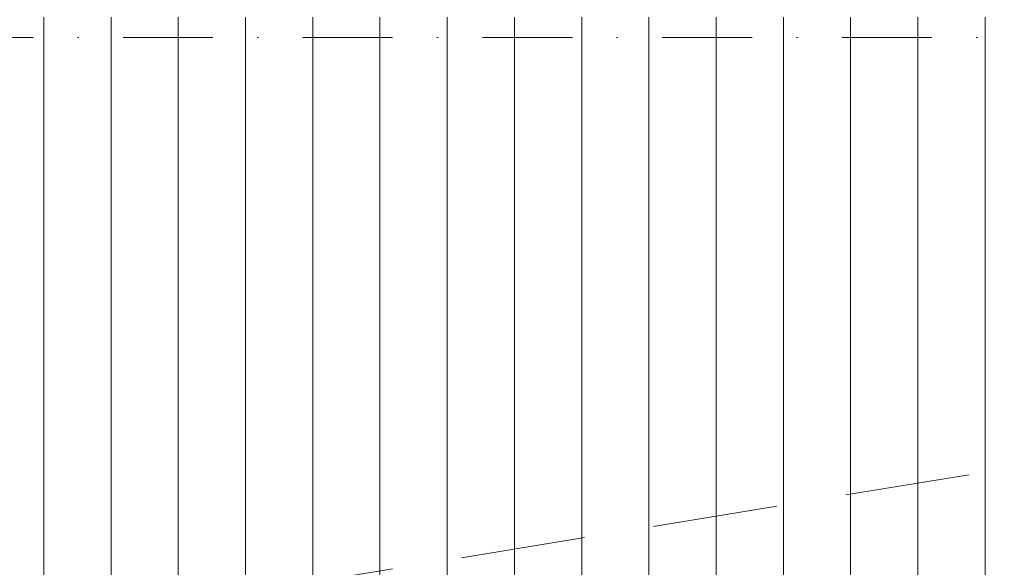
# Model space of a CAD drawing. Header units: millimetres. Extents: x 7523222 to 7678971, y 5352079 to 5786624.
# Tile 55 of 92: x 7547034 to 7550979, y 5777013 to 5779207. Entities that reach past the tile are written whole.
import ezdxf
from ezdxf.enums import TextEntityAlignment as Align

# ---------------------------------------------------------------- set-up
doc = ezdxf.new("R2010")
doc.units = ezdxf.units.MM
doc.header["$MEASUREMENT"] = 0
doc.linetypes.add('Kropki i Kreski', pattern=[720, 360, -180, 0, -180])
doc.linetypes.add('Przerywana długa', pattern=[780, 500, -280])
for name, color, linetype, lineweight, true_color in [('Nowe_2025-09-12 Strefa Taras_Nr_pióra__102', 7, 'Continuous', 5, 0xcccccc), ('Nowe_280-A Dachy Powłoki_Nr_pióra__61', 7, 'Continuous', 13, 0x6a6a6a), ('Nowe_299-A Wymiary opisy PB_Nr_pióra__45', 7, 'Continuous', 15, 0x40a5ff), ('Nowe_299-A Wymiary opisy PB_Nr_pióra__85', 7, 'Continuous', 13, 0x80c2ff), ('Nowe_410-K Osie_Nr_pióra__5', 7, 'Continuous', 13, 0x40a5ff)]:
    doc.layers.add(name, color=color, linetype=linetype, lineweight=lineweight, true_color=true_color)
for name, color, linetype in [('Nowe_280-A Dachy Powłoki', 7, 'Continuous'), ('Nowe_299-A Wymiary opisy PB', 7, 'Continuous'), ('Nowe_410-K Osie', 7, 'Continuous')]:
    doc.layers.add(name, color=color, linetype=linetype)
doc.layers.add('Nowe_299-A Wymiary opisy PB_Nr_pióra__6', color=5, linetype='Continuous', lineweight=13)
doc.layers.add('Nowe_410-K Osie_Nr_pióra__1', color=7, linetype='Continuous', lineweight=13)
doc.styles.add('STYL_AUTOMATYCZNY_2', font='arial.ttf')
doc.styles.add('STYL_AUTOMATYCZNY_3', font='arial.ttf')
doc.dimstyles.new('STYL_AUTOMATYCZNY__1', dxfattribs={"dimtxt": 200, "dimasz": 95, "dimexe": 0.18, "dimexo": 0.0625, "dimgap": 0, "dimtad": 1, "dimdec": 1, "dimlfac": 0.1, "dimzin": 0, "dimdsep": 46, "dimtxsty": 'STYL_AUTOMATYCZNY_2', "dimblk": 'ARROWHEAD_2', "dimblk1": 'ARROWHEAD_2', "dimblk2": 'ARROWHEAD_2', "dimcen": 0.09, "dimclrd": 256, "dimclre": 256, "dimclrt": 5, "dimadec": 1, "dimazin": 0, "dimtfac": 1, "dimtdec": 4, "dimtmove": 0, "dimatfit": 3, "dimfxl": 0, "dimtolj": 1, "dimtzin": 0, "dimarcsym": 0})
doc.dimstyles.new('STYL_AUTOMATYCZNY__2', dxfattribs={"dimtxt": 200, "dimasz": 95, "dimexe": 0.18, "dimexo": 0.0625, "dimgap": 0, "dimtad": 1, "dimtih": 1, "dimtoh": 1, "dimdec": 1, "dimlfac": 0.1, "dimzin": 0, "dimdsep": 46, "dimtxsty": 'STYL_AUTOMATYCZNY_2', "dimblk": 'ARROWHEAD_2', "dimblk1": 'ARROWHEAD_2', "dimblk2": 'ARROWHEAD_2', "dimcen": 0.09, "dimclrd": 256, "dimclre": 256, "dimclrt": 5, "dimadec": 1, "dimazin": 0, "dimtfac": 1, "dimtdec": 4, "dimtmove": 0, "dimatfit": 3, "dimfxl": 0, "dimtolj": 1, "dimtzin": 0, "dimarcsym": 0})

# ---------------------------------------------------------------- blocks, each defined once
blk = doc.blocks.new('*X12', base_point=(6982742.1, 5361781.8))
at = {"layer": 'Nowe_2025-09-12 Strefa Taras_Nr_pióra__102', "color": 254, "linetype": 'Continuous', "lineweight": 5, "true_color": 0xcccccc}
for p, q in [((7547130.3, 5779217.2), (7547130.3, 5778967.2)), ((7547130.3, 5779217.2), (7547130.3, 5778967.2)), ((7547399.7, 5779217.2), (7547399.7, 5778967.2)), ((7547399.7, 5779217.2), (7547399.7, 5778967.2)), ((7547669.1, 5779217.2), (7547669.1, 5778967.2)), ((7547669.1, 5779217.2), (7547669.1, 5778967.2)), ((7547938.5, 5779217.2), (7547938.5, 5778967.2)), ((7547938.5, 5779217.2), (7547938.5, 5778967.2)), ((7548207.9, 5779217.2), (7548207.9, 5778967.2)), ((7548207.9, 5779217.2), (7548207.9, 5778967.2)), ((7548477.3, 5779217.2), (7548477.3, 5778967.2)), ((7548477.3, 5779217.2), (7548477.3, 5778967.2)), ((7548746.7, 5779217.2), (7548746.7, 5778967.2)), ((7548746.7, 5779217.2), (7548746.7, 5778967.2)), ((7549016.1, 5779217.2), (7549016.1, 5778967.2)), ((7549016.1, 5779217.2), (7549016.1, 5778967.2)), ((7549285.5, 5779217.2), (7549285.5, 5778967.2)), ((7549285.5, 5779217.2), (7549285.5, 5778967.2)), ((7549554.9, 5779217.2), (7549554.9, 5778967.2)), ((7549554.9, 5779217.2), (7549554.9, 5778967.2)), ((7549824.3, 5779217.2), (7549824.3, 5778967.2)), ((7549824.3, 5779217.2), (7549824.3, 5778967.2)), ((7550093.7, 5779217.2), (7550093.7, 5778967.2)), ((7550093.7, 5779217.2), (7550093.7, 5778967.2)), ((7550363.1, 5779217.2), (7550363.1, 5778967.2)), ((7550363.1, 5779217.2), (7550363.1, 5778967.2)), ((7550632.5, 5779217.2), (7550632.5, 5778967.2)), ((7550632.5, 5779217.2), (7550632.5, 5778967.2)), ((7550901.9, 5779217.2), (7550901.9, 5778967.2)), ((7550901.9, 5779217.2), (7550901.9, 5778967.2)), ((7547130.3, 5778967.2), (7547130.3, 5778717.2)), ((7547130.3, 5778967.2), (7547130.3, 5778717.2)), ((7547399.7, 5778967.2), (7547399.7, 5778717.2)), ((7547399.7, 5778967.2), (7547399.7, 5778717.2)), ((7547669.1, 5778967.2), (7547669.1, 5778717.2)), ((7547669.1, 5778967.2), (7547669.1, 5778717.2)), ((7547938.5, 5778967.2), (7547938.5, 5778717.2)), ((7547938.5, 5778967.2), (7547938.5, 5778717.2)), ((7548207.9, 5778967.2), (7548207.9, 5778717.2)), ((7548207.9, 5778967.2), (7548207.9, 5778717.2)), ((7548477.3, 5778967.2), (7548477.3, 5778717.2)), ((7548477.3, 5778967.2), (7548477.3, 5778717.2)), ((7548746.7, 5778967.2), (7548746.7, 5778717.2)), ((7548746.7, 5778967.2), (7548746.7, 5778717.2)), ((7549016.1, 5778967.2), (7549016.1, 5778717.2)), ((7549016.1, 5778967.2), (7549016.1, 5778717.2)), ((7549285.5, 5778967.2), (7549285.5, 5778717.2)), ((7549285.5, 5778967.2), (7549285.5, 5778717.2)), ((7549554.9, 5778967.2), (7549554.9, 5778717.2)), ((7549554.9, 5778967.2), (7549554.9, 5778717.2)), ((7549824.3, 5778967.2), (7549824.3, 5778717.2)), ((7549824.3, 5778967.2), (7549824.3, 5778717.2)), ((7550093.7, 5778967.2), (7550093.7, 5778717.2)), ((7550093.7, 5778967.2), (7550093.7, 5778717.2)), ((7550363.1, 5778967.2), (7550363.1, 5778717.2)), ((7550363.1, 5778967.2), (7550363.1, 5778717.2)), ((7550632.5, 5778967.2), (7550632.5, 5778717.2)), ((7550632.5, 5778967.2), (7550632.5, 5778717.2)), ((7550901.9, 5778967.2), (7550901.9, 5778717.2)), ((7550901.9, 5778967.2), (7550901.9, 5778717.2)), ((7547130.3, 5778717.2), (7547130.3, 5778467.2)), ((7547130.3, 5778717.2), (7547130.3, 5778467.2)), ((7547399.7, 5778717.2), (7547399.7, 5778467.2)), ((7547399.7, 5778717.2), (7547399.7, 5778467.2)), ((7547669.1, 5778717.2), (7547669.1, 5778467.2)), ((7547669.1, 5778717.2), (7547669.1, 5778467.2)), ((7547938.5, 5778717.2), (7547938.5, 5778467.2)), ((7547938.5, 5778717.2), (7547938.5, 5778467.2)), ((7548207.9, 5778717.2), (7548207.9, 5778467.2)), ((7548207.9, 5778717.2), (7548207.9, 5778467.2)), ((7548477.3, 5778717.2), (7548477.3, 5778467.2)), ((7548477.3, 5778717.2), (7548477.3, 5778467.2)), ((7548746.7, 5778717.2), (7548746.7, 5778467.2)), ((7548746.7, 5778717.2), (7548746.7, 5778467.2)), ((7549016.1, 5778717.2), (7549016.1, 5778467.2)), ((7549016.1, 5778717.2), (7549016.1, 5778467.2)), ((7549285.5, 5778717.2), (7549285.5, 5778467.2)), ((7549285.5, 5778717.2), (7549285.5, 5778467.2)), ((7549554.9, 5778717.2), (7549554.9, 5778467.2)), ((7549554.9, 5778717.2), (7549554.9, 5778467.2)), ((7549824.3, 5778717.2), (7549824.3, 5778467.2)), ((7549824.3, 5778717.2), (7549824.3, 5778467.2)), ((7550093.7, 5778717.2), (7550093.7, 5778467.2)), ((7550093.7, 5778717.2), (7550093.7, 5778467.2)), ((7550363.1, 5778717.2), (7550363.1, 5778467.2)), ((7550363.1, 5778717.2), (7550363.1, 5778467.2)), ((7550632.5, 5778717.2), (7550632.5, 5778467.2)), ((7550632.5, 5778717.2), (7550632.5, 5778467.2)), ((7550901.9, 5778717.2), (7550901.9, 5778467.2)), ((7550901.9, 5778717.2), (7550901.9, 5778467.2)), ((7547130.3, 5778467.2), (7547130.3, 5778217.2)), ((7547130.3, 5778467.2), (7547130.3, 5778217.2)), ((7547399.7, 5778467.2), (7547399.7, 5778217.2)), ((7547399.7, 5778467.2), (7547399.7, 5778217.2)), ((7547669.1, 5778467.2), (7547669.1, 5778217.2)), ((7547669.1, 5778467.2), (7547669.1, 5778217.2)), ((7547938.5, 5778467.2), (7547938.5, 5778217.2)), ((7547938.5, 5778467.2), (7547938.5, 5778217.2)), ((7548207.9, 5778467.2), (7548207.9, 5778217.2)), ((7548207.9, 5778467.2), (7548207.9, 5778217.2)), ((7548477.3, 5778467.2), (7548477.3, 5778217.2)), ((7548477.3, 5778467.2), (7548477.3, 5778217.2)), ((7548746.7, 5778467.2), (7548746.7, 5778217.2)), ((7548746.7, 5778467.2), (7548746.7, 5778217.2)), ((7549016.1, 5778467.2), (7549016.1, 5778217.2)), ((7549016.1, 5778467.2), (7549016.1, 5778217.2)), ((7549285.5, 5778467.2), (7549285.5, 5778217.2)), ((7549285.5, 5778467.2), (7549285.5, 5778217.2)), ((7549554.9, 5778467.2), (7549554.9, 5778217.2)), ((7549554.9, 5778467.2), (7549554.9, 5778217.2)), ((7549824.3, 5778467.2), (7549824.3, 5778217.2)), ((7549824.3, 5778467.2), (7549824.3, 5778217.2)), ((7550093.7, 5778467.2), (7550093.7, 5778217.2)), ((7550093.7, 5778467.2), (7550093.7, 5778217.2)), ((7550363.1, 5778467.2), (7550363.1, 5778217.2)), ((7550363.1, 5778467.2), (7550363.1, 5778217.2)), ((7550632.5, 5778467.2), (7550632.5, 5778217.2)), ((7550632.5, 5778467.2), (7550632.5, 5778217.2)), ((7550901.9, 5778467.2), (7550901.9, 5778217.2)), ((7550901.9, 5778467.2), (7550901.9, 5778217.2)), ((7547130.3, 5778217.2), (7547130.3, 5777967.2)), ((7547130.3, 5778217.2), (7547130.3, 5777967.2)), ((7547399.7, 5778217.2), (7547399.7, 5777967.2)), ((7547399.7, 5778217.2), (7547399.7, 5777967.2)), ((7547669.1, 5778217.2), (7547669.1, 5777967.2)), ((7547669.1, 5778217.2), (7547669.1, 5777967.2)), ((7547938.5, 5778217.2), (7547938.5, 5777967.2)), ((7547938.5, 5778217.2), (7547938.5, 5777967.2)), ((7548207.9, 5778217.2), (7548207.9, 5777967.2)), ((7548207.9, 5778217.2), (7548207.9, 5777967.2)), ((7548477.3, 5778217.2), (7548477.3, 5777967.2)), ((7548477.3, 5778217.2), (7548477.3, 5777967.2)), ((7548746.7, 5778217.2), (7548746.7, 5777967.2)), ((7548746.7, 5778217.2), (7548746.7, 5777967.2)), ((7549016.1, 5778217.2), (7549016.1, 5777967.2)), ((7549016.1, 5778217.2), (7549016.1, 5777967.2)), ((7549285.5, 5778217.2), (7549285.5, 5777967.2)), ((7549285.5, 5778217.2), (7549285.5, 5777967.2)), ((7549554.9, 5778217.2), (7549554.9, 5777967.2)), ((7549554.9, 5778217.2), (7549554.9, 5777967.2)), ((7549824.3, 5778217.2), (7549824.3, 5777967.2)), ((7549824.3, 5778217.2), (7549824.3, 5777967.2)), ((7550093.7, 5778217.2), (7550093.7, 5777967.2)), ((7550093.7, 5778217.2), (7550093.7, 5777967.2)), ((7550363.1, 5778217.2), (7550363.1, 5777967.2)), ((7550363.1, 5778217.2), (7550363.1, 5777967.2)), ((7550632.5, 5778217.2), (7550632.5, 5777967.2)), ((7550632.5, 5778217.2), (7550632.5, 5777967.2)), ((7550901.9, 5778217.2), (7550901.9, 5777967.2)), ((7550901.9, 5778217.2), (7550901.9, 5777967.2)), ((7547130.3, 5777967.2), (7547130.3, 5777717.2)), ((7547130.3, 5777967.2), (7547130.3, 5777717.2)), ((7547399.7, 5777967.2), (7547399.7, 5777717.2)), ((7547399.7, 5777967.2), (7547399.7, 5777717.2)), ((7547669.1, 5777967.2), (7547669.1, 5777717.2)), ((7547669.1, 5777967.2), (7547669.1, 5777717.2)), ((7547938.5, 5777967.2), (7547938.5, 5777717.2)), ((7547938.5, 5777967.2), (7547938.5, 5777717.2)), ((7548207.9, 5777967.2), (7548207.9, 5777717.2)), ((7548207.9, 5777967.2), (7548207.9, 5777717.2)), ((7548477.3, 5777967.2), (7548477.3, 5777717.2)), ((7548477.3, 5777967.2), (7548477.3, 5777717.2)), ((7548746.7, 5777967.2), (7548746.7, 5777717.2)), ((7548746.7, 5777967.2), (7548746.7, 5777717.2)), ((7549016.1, 5777967.2), (7549016.1, 5777717.2)), ((7549016.1, 5777967.2), (7549016.1, 5777717.2)), ((7549285.5, 5777967.2), (7549285.5, 5777717.2)), ((7549285.5, 5777967.2), (7549285.5, 5777717.2)), ((7549554.9, 5777967.2), (7549554.9, 5777717.2)), ((7549554.9, 5777967.2), (7549554.9, 5777717.2)), ((7549824.3, 5777967.2), (7549824.3, 5777717.2)), ((7549824.3, 5777967.2), (7549824.3, 5777717.2)), ((7550093.7, 5777967.2), (7550093.7, 5777717.2)), ((7550093.7, 5777967.2), (7550093.7, 5777717.2)), ((7550363.1, 5777967.2), (7550363.1, 5777717.2)), ((7550363.1, 5777967.2), (7550363.1, 5777717.2)), ((7550632.5, 5777967.2), (7550632.5, 5777717.2)), ((7550632.5, 5777967.2), (7550632.5, 5777717.2)), ((7550901.9, 5777967.2), (7550901.9, 5777717.2)), ((7550901.9, 5777967.2), (7550901.9, 5777717.2)), ((7547130.3, 5777717.2), (7547130.3, 5777467.2)), ((7547130.3, 5777717.2), (7547130.3, 5777467.2)), ((7547399.7, 5777717.2), (7547399.7, 5777467.2)), ((7547399.7, 5777717.2), (7547399.7, 5777467.2)), ((7547669.1, 5777717.2), (7547669.1, 5777467.2)), ((7547669.1, 5777717.2), (7547669.1, 5777467.2)), ((7547938.5, 5777717.2), (7547938.5, 5777467.2)), ((7547938.5, 5777717.2), (7547938.5, 5777467.2)), ((7548207.9, 5777717.2), (7548207.9, 5777467.2)), ((7548207.9, 5777717.2), (7548207.9, 5777467.2)), ((7548477.3, 5777717.2), (7548477.3, 5777467.2)), ((7548477.3, 5777717.2), (7548477.3, 5777467.2)), ((7548746.7, 5777717.2), (7548746.7, 5777467.2)), ((7548746.7, 5777717.2), (7548746.7, 5777467.2)), ((7549016.1, 5777717.2), (7549016.1, 5777467.2)), ((7549016.1, 5777717.2), (7549016.1, 5777467.2)), ((7549285.5, 5777717.2), (7549285.5, 5777467.2)), ((7549285.5, 5777717.2), (7549285.5, 5777467.2)), ((7549554.9, 5777717.2), (7549554.9, 5777467.2)), ((7549554.9, 5777717.2), (7549554.9, 5777467.2)), ((7549824.3, 5777717.2), (7549824.3, 5777467.2)), ((7549824.3, 5777717.2), (7549824.3, 5777467.2)), ((7550093.7, 5777717.2), (7550093.7, 5777467.2)), ((7550093.7, 5777717.2), (7550093.7, 5777467.2)), ((7550363.1, 5777717.2), (7550363.1, 5777467.2)), ((7550363.1, 5777717.2), (7550363.1, 5777467.2)), ((7550632.5, 5777717.2), (7550632.5, 5777467.2)), ((7550632.5, 5777717.2), (7550632.5, 5777467.2)), ((7550901.9, 5777717.2), (7550901.9, 5777467.2)), ((7550901.9, 5777717.2), (7550901.9, 5777467.2)), ((7547130.3, 5777467.2), (7547130.3, 5777217.2)), ((7547130.3, 5777467.2), (7547130.3, 5777217.2)), ((7547399.7, 5777467.2), (7547399.7, 5777217.2)), ((7547399.7, 5777467.2), (7547399.7, 5777217.2)), ((7547669.1, 5777467.2), (7547669.1, 5777217.2)), ((7547669.1, 5777467.2), (7547669.1, 5777217.2)), ((7547938.5, 5777467.2), (7547938.5, 5777217.2)), ((7547938.5, 5777467.2), (7547938.5, 5777217.2)), ((7548207.9, 5777467.2), (7548207.9, 5777217.2)), ((7548207.9, 5777467.2), (7548207.9, 5777217.2)), ((7548477.3, 5777467.2), (7548477.3, 5777217.2)), ((7548477.3, 5777467.2), (7548477.3, 5777217.2)), ((7548746.7, 5777467.2), (7548746.7, 5777217.2)), ((7548746.7, 5777467.2), (7548746.7, 5777217.2)), ((7549016.1, 5777467.2), (7549016.1, 5777217.2)), ((7549016.1, 5777467.2), (7549016.1, 5777217.2)), ((7549285.5, 5777467.2), (7549285.5, 5777217.2)), ((7549285.5, 5777467.2), (7549285.5, 5777217.2)), ((7549554.9, 5777467.2), (7549554.9, 5777217.2)), ((7549554.9, 5777467.2), (7549554.9, 5777217.2)), ((7549824.3, 5777467.2), (7549824.3, 5777217.2)), ((7549824.3, 5777467.2), (7549824.3, 5777217.2)), ((7550093.7, 5777467.2), (7550093.7, 5777217.2)), ((7550093.7, 5777467.2), (7550093.7, 5777217.2)), ((7550363.1, 5777467.2), (7550363.1, 5777217.2)), ((7550363.1, 5777467.2), (7550363.1, 5777217.2)), ((7550632.5, 5777467.2), (7550632.5, 5777217.2)), ((7550632.5, 5777467.2), (7550632.5, 5777217.2)), ((7550901.9, 5777467.2), (7550901.9, 5777217.2)), ((7550901.9, 5777467.2), (7550901.9, 5777217.2)), ((7547130.3, 5777217.2), (7547130.3, 5776967.2)), ((7547130.3, 5777217.2), (7547130.3, 5776967.2)), ((7547399.7, 5777217.2), (7547399.7, 5776967.2)), ((7547399.7, 5777217.2), (7547399.7, 5776967.2)), ((7547669.1, 5777217.2), (7547669.1, 5776967.2)), ((7547669.1, 5777217.2), (7547669.1, 5776967.2)), ((7547938.5, 5777217.2), (7547938.5, 5776967.2)), ((7547938.5, 5777217.2), (7547938.5, 5776967.2)), ((7548207.9, 5777217.2), (7548207.9, 5776967.2)), ((7548207.9, 5777217.2), (7548207.9, 5776967.2)), ((7548477.3, 5777217.2), (7548477.3, 5776967.2)), ((7548477.3, 5777217.2), (7548477.3, 5776967.2)), ((7548746.7, 5777217.2), (7548746.7, 5776967.2)), ((7548746.7, 5777217.2), (7548746.7, 5776967.2)), ((7549016.1, 5777217.2), (7549016.1, 5776967.2)), ((7549016.1, 5777217.2), (7549016.1, 5776967.2)), ((7549285.5, 5777217.2), (7549285.5, 5776967.2)), ((7549285.5, 5777217.2), (7549285.5, 5776967.2)), ((7549554.9, 5777217.2), (7549554.9, 5776967.2)), ((7549554.9, 5777217.2), (7549554.9, 5776967.2)), ((7549824.3, 5777217.2), (7549824.3, 5776967.2)), ((7549824.3, 5777217.2), (7549824.3, 5776967.2)), ((7550093.7, 5777217.2), (7550093.7, 5776967.2)), ((7550093.7, 5777217.2), (7550093.7, 5776967.2)), ((7550363.1, 5777217.2), (7550363.1, 5776967.2)), ((7550363.1, 5777217.2), (7550363.1, 5776967.2)), ((7550632.5, 5777217.2), (7550632.5, 5776967.2)), ((7550632.5, 5777217.2), (7550632.5, 5776967.2)), ((7550901.9, 5777217.2), (7550901.9, 5776967.2)), ((7550901.9, 5777217.2), (7550901.9, 5776967.2))]:
    blk.add_line(p, q, dxfattribs=at)
blk = doc.blocks.new('Wypełnienie_1', base_point=(6982742.1, 5361781.8))
at = {"layer": 'Nowe_2025-09-12 Strefa Taras_Nr_pióra__102', "color": 254, "linetype": 'Continuous', "lineweight": 5, "true_color": 0xcccccc}
blk.add_blockref('*X12', (6982742.1, 5361781.8), dxfattribs=at)
blk = doc.blocks.new('Dach_1', base_point=(7545724.4, 5763108.3))
at = {"layer": 'Nowe_280-A Dachy Powłoki_Nr_pióra__61', "color": 251, "linetype": 'Przerywana długa', "lineweight": 13, "true_color": 0x6a6a6a, "flags": 128}
blk.add_lwpolyline([(7545724.4, 5776548.6), (7563487.3, 5779448.2), (7569230.3, 5779445.6)], dxfattribs=at)
blk = doc.blocks.new('Standardowy znacznik osi[27]', base_point=(7571131, 5779135.6))
at = {"layer": 'Nowe_410-K Osie_Nr_pióra__5', "color": 161, "linetype": 'Kropki i Kreski', "lineweight": 13, "true_color": 0x40a5ff}
blk.add_line((7570131, 5779135.6), (7535691, 5779135.6), dxfattribs=at)
at = {"layer": 'Nowe_410-K Osie_Nr_pióra__1', "color": 7, "lineweight": 13, "style": 'STYL_AUTOMATYCZNY_3'}
for tag, p in [('AC_MarkerText_1_1', (7534291, 5779310.6)), ('AC_MarkerText_1_0', (7571531, 5779310.6))]:
    blk.add_attdef(tag, text='', height=350, dxfattribs=at).set_placement(p, align=Align.TOP_CENTER)
blk = doc.blocks.new('*D278', base_point=(6982742.1, 5361781.8))
at = {"layer": 'Nowe_299-A Wymiary opisy PB_Nr_pióra__45', "color": 161, "linetype": 'Continuous', "lineweight": 15, "true_color": 0x40a5ff}
for p, q in [((7524916.3, 5758993), (7524844.1, 5758868)), ((7569194.2, 5758868), (7569266.4, 5758993))]:
    blk.add_line(p, q, dxfattribs=at)
at = {"layer": 'Nowe_299-A Wymiary opisy PB_Nr_pióra__85', "color": 151, "linetype": 'Continuous', "lineweight": 13, "true_color": 0x80c2ff}
for p, q in [((7524880.2, 5758836.7), (7524880.2, 5759024.2)), ((7569230.3, 5758836.7), (7569230.3, 5759024.2)), ((7524819, 5758930.5), (7524880.2, 5758930.5)), ((7524880.2, 5758930.5), (7569230.3, 5758930.5)), ((7569230.3, 5758930.5), (7569291.4, 5758930.5))]:
    blk.add_line(p, q, dxfattribs=at)
at = {"layer": 'Nowe_299-A Wymiary opisy PB_Nr_pióra__6', "color": 5, "lineweight": 13, "insert": (7546712, 5758970.5), "char_height": 200, "attachment_point": 7, "style": 'STYL_AUTOMATYCZNY_2'}
blk.add_mtext('\\A1;{\\pql;\\fArial|b0|i0|c238|p0;\\W1.000000;4\xa0435}', dxfattribs=at)
blk = doc.blocks.new('ARROWHEAD_2')
at = {"color": 0, "linetype": 'Continuous', "lineweight": 0}
for p, q in [((-0.378, -0.655), (0.378, 0.655)), ((0, 0), (-1, 0))]:
    blk.add_line(p, q, dxfattribs=at)
blk = doc.blocks.new('*D299', base_point=(6982742.1, 5361781.8))
at = {"layer": 'Nowe_299-A Wymiary opisy PB_Nr_pióra__45', "color": 161, "linetype": 'Continuous', "lineweight": 15, "true_color": 0x40a5ff}
for p, q in [((7545756.5, 5781305.8), (7545684.3, 5781180.8)), ((7551676.6, 5781305.8), (7551604.4, 5781180.8))]:
    blk.add_line(p, q, dxfattribs=at)
at = {"layer": 'Nowe_299-A Wymiary opisy PB_Nr_pióra__85', "color": 151, "linetype": 'Continuous', "lineweight": 13, "true_color": 0x80c2ff}
for p, q in [((7545720.4, 5781149.5), (7545720.4, 5781337)), ((7551640.5, 5781149.5), (7551640.5, 5781337)), ((7545720.4, 5781243.3), (7551640.5, 5781243.3))]:
    blk.add_line(p, q, dxfattribs=at)
at = {"layer": 'Nowe_299-A Wymiary opisy PB_Nr_pióra__6', "color": 5, "lineweight": 13, "insert": (7548451.6, 5781283.3), "char_height": 200, "attachment_point": 7, "style": 'STYL_AUTOMATYCZNY_2'}
blk.add_mtext('\\A1;{\\pql;\\fArial|b0|i0|c238|p0;\\W1.000000;592}', dxfattribs=at)
blk = doc.blocks.new('*D303', base_point=(6982742.1, 5361781.8))
at = {"layer": 'Nowe_299-A Wymiary opisy PB_Nr_pióra__45', "color": 161, "linetype": 'Continuous', "lineweight": 15, "true_color": 0x40a5ff}
for p, q in [((7524916.3, 5780885.3), (7524844.1, 5780760.3)), ((7569194.2, 5780760.3), (7569266.4, 5780885.3))]:
    blk.add_line(p, q, dxfattribs=at)
at = {"layer": 'Nowe_299-A Wymiary opisy PB_Nr_pióra__85', "color": 151, "linetype": 'Continuous', "lineweight": 13, "true_color": 0x80c2ff}
for p, q in [((7524880.2, 5780729.1), (7524880.2, 5780916.6)), ((7569230.3, 5780729.1), (7569230.3, 5780916.6)), ((7524819, 5780822.8), (7524880.2, 5780822.8)), ((7524880.2, 5780822.8), (7569230.3, 5780822.8)), ((7569230.3, 5780822.8), (7569291.4, 5780822.8))]:
    blk.add_line(p, q, dxfattribs=at)
at = {"layer": 'Nowe_299-A Wymiary opisy PB_Nr_pióra__6', "color": 5, "lineweight": 13, "insert": (7546712, 5780862.8), "char_height": 200, "attachment_point": 7, "style": 'STYL_AUTOMATYCZNY_2'}
blk.add_mtext('\\A1;{\\pql;\\fArial|b0|i0|c238|p0;\\W1.000000;4\xa0435}', dxfattribs=at)
blk = doc.blocks.new('*D307', base_point=(6982742.1, 5361781.8))
at = {"layer": 'Nowe_299-A Wymiary opisy PB_Nr_pióra__45', "color": 161, "linetype": 'Continuous', "lineweight": 15, "true_color": 0x40a5ff}
for p, q in [((7545596, 5780443.6), (7545523.8, 5780318.6)), ((7569194.2, 5780318.6), (7569266.4, 5780443.6))]:
    blk.add_line(p, q, dxfattribs=at)
at = {"layer": 'Nowe_299-A Wymiary opisy PB_Nr_pióra__85', "color": 151, "linetype": 'Continuous', "lineweight": 13, "true_color": 0x80c2ff}
for p, q in [((7545559.9, 5780287.4), (7545559.9, 5780474.9)), ((7569230.3, 5780287.4), (7569230.3, 5780474.9)), ((7545559.9, 5780381.1), (7569230.3, 5780381.1)), ((7569230.3, 5780381.1), (7569291.4, 5780381.1))]:
    blk.add_line(p, q, dxfattribs=at)
at = {"layer": 'Nowe_299-A Wymiary opisy PB_Nr_pióra__6', "color": 5, "lineweight": 13, "insert": (7557051.9, 5780421.1), "char_height": 200, "attachment_point": 7, "style": 'STYL_AUTOMATYCZNY_2'}
blk.add_mtext('\\A1;{\\pql;\\fArial|b0|i0|c238|p0;\\W1.000000;2\xa0367}', dxfattribs=at)
blk = doc.blocks.new('*D312', base_point=(6982742.1, 5361781.8))
at = {"layer": 'Nowe_299-A Wymiary opisy PB_Nr_pióra__45', "color": 161, "linetype": 'Continuous', "lineweight": 15, "true_color": 0x40a5ff}
for p, q in [((7545596.5, 5780001.9), (7545524.3, 5779876.9)), ((7563596.8, 5780001.9), (7563524.7, 5779876.9))]:
    blk.add_line(p, q, dxfattribs=at)
at = {"layer": 'Nowe_299-A Wymiary opisy PB_Nr_pióra__85', "color": 151, "linetype": 'Continuous', "lineweight": 13, "true_color": 0x80c2ff}
for p, q in [((7545560.4, 5779845.6), (7545560.4, 5780033.1)), ((7563560.7, 5779845.6), (7563560.7, 5780033.1)), ((7545560.4, 5779939.4), (7563560.7, 5779939.4))]:
    blk.add_line(p, q, dxfattribs=at)
at = {"layer": 'Nowe_299-A Wymiary opisy PB_Nr_pióra__6', "color": 5, "lineweight": 13, "insert": (7554217.4, 5779979.4), "char_height": 200, "attachment_point": 7, "style": 'STYL_AUTOMATYCZNY_2'}
blk.add_mtext('\\A1;{\\pql;\\fArial|b0|i0|c238|p0;\\W1.000000;1\xa0800}', dxfattribs=at)
blk = doc.blocks.new('*D318', base_point=(6982742.1, 5361781.8))
at = {"layer": 'Nowe_299-A Wymiary opisy PB_Nr_pióra__45', "color": 161, "linetype": 'Continuous', "lineweight": 15, "true_color": 0x40a5ff}
for p, q in [((7534940.3, 5779099.5), (7534815.3, 5779171.7)), ((7534815.3, 5773211.9), (7534940.3, 5773139.7))]:
    blk.add_line(p, q, dxfattribs=at)
at = {"layer": 'Nowe_299-A Wymiary opisy PB_Nr_pióra__85', "color": 151, "linetype": 'Continuous', "lineweight": 13, "true_color": 0x80c2ff}
for p, q in [((7534877.8, 5779135.6), (7534877.8, 5779196.7)), ((7534971.5, 5779135.6), (7534784, 5779135.6)), ((7534877.8, 5773175.8), (7534877.8, 5779135.6)), ((7534971.5, 5773175.8), (7534784, 5773175.8))]:
    blk.add_line(p, q, dxfattribs=at)
at = {"layer": 'Nowe_299-A Wymiary opisy PB_Nr_pióra__6', "color": 5, "lineweight": 13, "insert": (7534837.8, 5775926.9), "char_height": 200, "attachment_point": 7, "rotation": 90, "style": 'STYL_AUTOMATYCZNY_2'}
blk.add_mtext('\\A1;{\\pql;\\fArial|b0|i0|c238|p0;\\W1.000000;596}', dxfattribs=at)
blk = doc.blocks.new('*D319', base_point=(6982742.1, 5361781.8))
at = {"layer": 'Nowe_299-A Wymiary opisy PB_Nr_pióra__45', "color": 161, "linetype": 'Continuous', "lineweight": 15, "true_color": 0x40a5ff}
for p, q in [((7535428, 5779409.5), (7535303, 5779481.7)), ((7535303, 5760261.7), (7535428, 5760189.5))]:
    blk.add_line(p, q, dxfattribs=at)
at = {"layer": 'Nowe_299-A Wymiary opisy PB_Nr_pióra__85', "color": 151, "linetype": 'Continuous', "lineweight": 13, "true_color": 0x80c2ff}
for p, q in [((7535365.5, 5779445.6), (7535365.5, 5779506.7)), ((7535459.3, 5779445.6), (7535271.8, 5779445.6)), ((7535365.5, 5760225.6), (7535365.5, 5779445.6)), ((7535459.3, 5760225.6), (7535271.8, 5760225.6)), ((7535365.5, 5760164.5), (7535365.5, 5760225.6))]:
    blk.add_line(p, q, dxfattribs=at)
at = {"layer": 'Nowe_299-A Wymiary opisy PB_Nr_pióra__6', "color": 5, "lineweight": 13, "insert": (7535325.5, 5769492.4), "char_height": 200, "attachment_point": 7, "rotation": 90, "style": 'STYL_AUTOMATYCZNY_2'}
blk.add_mtext('\\A1;{\\pql;\\fArial|b0|i0|c238|p0;\\W1.000000;1\xa0922}', dxfattribs=at)

msp = doc.modelspace()

# ---------------------------------------------------------------- block references
at = {"layer": 'Nowe_2025-09-12 Strefa Taras_Nr_pióra__102', "color": 254, "linetype": 'Continuous', "lineweight": 5, "true_color": 0xcccccc}
msp.add_blockref('Wypełnienie_1', (6982742.06, 5361781.85), dxfattribs=at)
at = {"layer": 'Nowe_280-A Dachy Powłoki', "color": 251, "linetype": 'Continuous', "lineweight": 13, "true_color": 0x6a6a6a}
msp.add_blockref('Dach_1', (7545724.41, 5763108.34), dxfattribs=at)
at = {"layer": 'Nowe_410-K Osie', "color": 8, "linetype": 'Continuous', "lineweight": 13}
msp.add_blockref('Standardowy znacznik osi[27]', (7571131, 5779135.61), dxfattribs=at)

# ---------------------------------------------------------------- dimensions: what is measured, and where the dimension line sits
at = {"layer": 'Nowe_299-A Wymiary opisy PB', "color": 151, "linetype": 'Continuous', "lineweight": 13, "true_color": 0x80c2ff}
for base, p1, p2, picture, middle in [((7551640.51, 5781243.28), (7545720.42, 5758403.44), (7551640.51, 5758403.44), '*D299', (7548679.95, 5781383.28)), ((7569230.3, 5780822.85), (7524880.17, 5779396.83), (7569230.3, 5760225.61), '*D303', (7547055.13, 5780962.85)), ((7569230.3, 5780381.12), (7545559.88, 5765440.75), (7569230.3, 5760225.61), '*D307', (7557394.99, 5780521.12)), ((7563560.74, 5779939.4), (7545560.43, 5765440.72), (7563560.74, 5760225.61), '*D312', (7554560.48, 5780079.4)), ((7569230.3, 5758930.48), (7524880.17, 5779396.83), (7569230.3, 5760225.61), '*D278', (7547055.13, 5759070.48))]:
    dim = msp.add_linear_dim(base=base, p1=p1, p2=p2, dimstyle='STYL_AUTOMATYCZNY__2', dxfattribs=at)
    dim.commit()
    dim.dimension.update_dxf_attribs({"geometry": picture, "text_midpoint": middle, "dimtype": 160})
for base, p1, p2, picture, middle in [((7535365.51, 5779445.61), (7569230.3, 5760225.61), (7569230.3, 5779445.61), '*D319', (7535225.51, 5769835.5)), ((7534877.77, 5779135.61), (7571131, 5773175.82), (7571131, 5779135.61), '*D318', (7534737.77, 5776155.21))]:
    dim = msp.add_linear_dim(base=base, p1=p1, p2=p2, angle=90, dimstyle='STYL_AUTOMATYCZNY__1', dxfattribs=at)
    dim.commit()
    dim.dimension.update_dxf_attribs({"geometry": picture, "text_midpoint": middle, "dimtype": 160, "text_rotation": 90})

doc.saveas('drawing.dxf')
